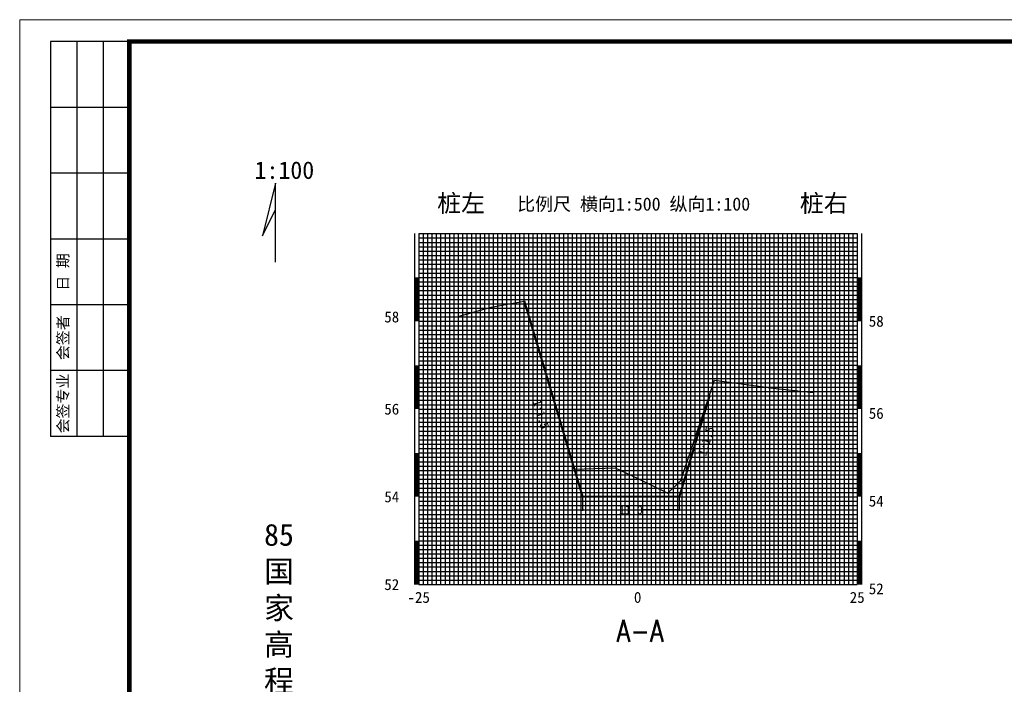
# Model space of a CAD drawing. Extents: x 555481 to 559434, y 3811529 to 3812446.
# Tile 35 of 37: x 556238 to 556462, y 3812281 to 3812432. Entities that reach past the tile are written whole.
import ezdxf
from ezdxf.enums import TextEntityAlignment as Align

# ---------------------------------------------------------------- set-up
doc = ezdxf.new("R2010")
doc.units = 0
doc.header["$LTSCALE"] = 0.5
doc.header["$PDSIZE"] = 0.2
doc.layers.get('0').update_dxf_attribs({"linetype": 'CONTINUOUS'})
doc.layers.get('Defpoints').update_dxf_attribs({"linetype": 'CONTINUOUS'})
for name, color, linetype in [('BGC', 7, 'CONTINUOUS'), ('DFG', 3, 'CONTINUOUS'), ('DMX', 1, 'CONTINUOUS'), ('XFG', 8, 'CONTINUOUS'), ('图副注记', 255, 'CONTINUOUS'), ('标注', 7, 'CONTINUOUS')]:
    doc.layers.add(name, color=color, linetype=linetype)
doc.layers.add('设计断面', color=4, linetype='CONTINUOUS', lineweight=40)
doc.styles.add('HT', font='simhei.ttf')
doc.styles.add('HZ', font='rs.shx', dxfattribs={"width": 0.8, "bigfont": 'hztxt.shx'})
doc.styles.get("Standard").update_dxf_attribs({"font": 'rs.shx', "bigfont": 'hztxt.shx'})
doc.styles.add('宋体', font='txt')
doc.dimstyles.get("Standard").update_dxf_attribs({"dimtxt": 0.18, "dimasz": 0.18, "dimexe": 0.18, "dimexo": 0.0625, "dimgap": 0.09, "dimtad": 0, "dimtih": 1, "dimtoh": 1, "dimdec": 4, "dimzin": 0, "dimdsep": 46, "dimtxsty": 'Standard', "dimcen": 0.09, "dimadec": 0, "dimazin": 0, "dimtfac": 1, "dimtdec": 4, "dimtofl": 0, "dimtmove": 0, "dimatfit": 3, "dimfxl": 0, "dimtolj": 1, "dimtzin": 0, "dimarcsym": 0})

# ---------------------------------------------------------------- blocks, each defined once
blk = doc.blocks.new('_ArchTick')
at = {"color": 0, "linetype": 'ByBlock', "const_width": 0.15}
blk.add_lwpolyline([(-0.5, -0.5), (0.5, 0.5)], dxfattribs=at)
blk = doc.blocks.new('*D3')
at = {"layer": 'Defpoints', "color": 0, "linetype": 'Continuous', "transparency": 16777216}
for p in [(556366.0992983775, 3812323.45186401), (556388.0992983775, 3812323.45186401), (556388.0992983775, 3812320.451864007)]:
    blk.add_point(p, dxfattribs=at)
at = {"layer": '标注', "color": 0, "linetype": 'Continuous', "lineweight": -2, "transparency": 16777216}
for p, q in [((556366.0992983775, 3812323.38936401), (556366.0992983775, 3812320.271864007)), ((556388.0992983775, 3812323.38936401), (556388.0992983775, 3812320.271864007)), ((556366.0992983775, 3812320.451864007), (556374.3836000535, 3812320.451864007)), ((556388.0992983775, 3812320.451864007), (556379.8149967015, 3812320.451864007))]:
    blk.add_line(p, q, dxfattribs=at)
at = {"layer": '标注', "color": 0, "linetype": 'Continuous', "lineweight": -2, "transparency": 16777216, "xscale": 0.5, "yscale": 0.5, "zscale": 0.5, "rotation": 180}
blk.add_blockref('_ArchTick', (556366.0992983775, 3812320.451864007), dxfattribs=at)
at = {"layer": '标注', "color": 0, "linetype": 'Continuous', "lineweight": -2, "transparency": 16777216, "xscale": 0.5, "yscale": 0.5, "zscale": 0.5}
blk.add_blockref('_ArchTick', (556388.0992983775, 3812320.451864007), dxfattribs=at)
at = {"layer": '标注', "color": 0, "linetype": 'Continuous', "transparency": 16777216, "insert": (556377.0992983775, 3812320.451864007), "char_height": 2, "attachment_point": 5, "style": '宋体'}
blk.add_mtext('\\A1;11.0', dxfattribs=at)
blk = doc.blocks.new('tk')
at = {"lineweight": 0}
for p, q in [((0, 0), (0, 2970)), ((0, 2970), (4200, 2970))]:
    blk.add_line(p, q, dxfattribs=at)
for p, q in [((250, 2920), (70, 2920)), ((70, 2920), (70, 2020)), ((130, 2920), (130, 2020)), ((190, 2920), (190, 2020)), ((250, 2770), (70, 2770)), ((250, 2620), (70, 2620)), ((250, 2470), (70, 2470)), ((250, 2320), (70, 2320)), ((250, 2170), (70, 2170)), ((250, 2020), (70, 2020))]:
    blk.add_line(p, q)
at = {"lineweight": 0, "const_width": 10}
blk.add_lwpolyline([(250, 2920), (4150, 2920), (4150, 50), (250, 50)], close=True, dxfattribs=at)
at = {"char_height": 25, "attachment_point": 5, "rotation": 90, "style": '宋体'}
for s, insert in [('日 期', (100, 2395)), ('会签者', (100, 2245)), ('会签专业', (100, 2095))]:
    blk.add_mtext(s, dxfattribs=dict(at, insert=insert))
blk = doc.blocks.new('tk1')
at = {"color": 0}
blk.add_blockref('tk', (0, 0), dxfattribs=at)

msp = doc.modelspace()

# ---------------------------------------------------------------- linework, layer by layer
at = {"layer": 'BGC', "linetype": 'Continuous'}
for p, q in [((556327.7132644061, 3812383.451864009), (556327.7132644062, 3812303.451864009)), ((556328.7132644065, 3812383.451864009), (556328.7132644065, 3812303.451864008)), ((556428.7132644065, 3812383.45186401), (556428.7132644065, 3812303.451864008)), ((556429.7132644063, 3812383.45186401), (556429.7132644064, 3812303.451864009))]:
    msp.add_line(p, q, dxfattribs=at)
at = {"layer": 'BGC', "linetype": 'Continuous', "const_width": 1}
for points in [[(556328.2132644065, 3812363.451864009), (556328.2132644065, 3812373.451864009)], [(556429.2132644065, 3812363.451864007), (556429.2132644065, 3812373.451864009)], [(556328.2132644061, 3812343.451864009), (556328.2132644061, 3812353.451864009)], [(556429.2132644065, 3812343.451864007), (556429.2132644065, 3812353.45186401)], [(556328.2132644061, 3812323.451864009), (556328.2132644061, 3812333.451864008)], [(556429.2132644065, 3812323.451864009), (556429.2132644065, 3812333.451864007)], [(556328.2132644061, 3812303.451864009), (556328.2132644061, 3812313.451864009)], [(556429.2132644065, 3812303.451864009), (556429.2132644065, 3812313.451864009)]]:
    msp.add_lwpolyline(points, dxfattribs=at)
at = {"layer": 'DFG', "linetype": 'Continuous'}
for p, q in [((556328.7132644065, 3812383.451864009), (556428.7132644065, 3812383.45186401)), ((556338.7132644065, 3812383.451864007), (556338.7132644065, 3812303.451864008)), ((556348.7132644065, 3812383.451864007), (556348.7132644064, 3812303.451864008)), ((556358.7132644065, 3812383.451864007), (556358.7132644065, 3812303.451864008)), ((556368.7132644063, 3812383.451864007), (556368.7132644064, 3812303.451864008)), ((556388.7132644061, 3812383.451864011), (556388.7132644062, 3812303.451864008)), ((556398.7132644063, 3812383.451864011), (556398.7132644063, 3812303.451864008)), ((556408.7132644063, 3812383.451864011), (556408.7132644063, 3812303.451864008)), ((556418.7132644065, 3812383.451864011), (556418.7132644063, 3812303.451864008)), ((556328.7132644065, 3812373.451864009), (556428.7132644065, 3812373.45186401)), ((556328.7132644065, 3812363.451864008), (556428.7132644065, 3812363.451864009)), ((556328.7132644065, 3812363.451864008), (556428.7132644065, 3812363.451864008)), ((556328.7132644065, 3812353.451864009), (556428.7132644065, 3812353.45186401)), ((556328.7132644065, 3812343.451864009), (556428.7132644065, 3812343.45186401)), ((556328.7132644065, 3812333.451864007), (556428.7132644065, 3812333.451864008)), ((556328.7132644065, 3812323.45186401), (556428.7132644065, 3812323.45186401)), ((556328.7132644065, 3812313.451864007), (556428.7132644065, 3812313.451864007)), ((556328.7132644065, 3812303.451864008), (556428.7132644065, 3812303.451864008))]:
    msp.add_line(p, q, dxfattribs=at)
at = {"layer": 'DFG', "color": 2, "linetype": 'Continuous'}
msp.add_line((556378.7132644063, 3812383.451864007), (556378.7132644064, 3812303.451864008), dxfattribs=at)
at = {"layer": 'DMX', "linetype": 'Continuous', "flags": 128}
msp.add_lwpolyline([(556337.3694283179, 3812364.441864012), (556345.2689720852, 3812366.691864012), (556352.7421399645, 3812368.021864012), (556364.0994653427, 3812329.771864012), (556373.4869971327, 3812330.071864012), (556378.7132644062, 3812327.641864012), (556385.4936897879, 3812324.261864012), (556388.4794391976, 3812327.201864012), (556396.2043288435, 3812350.021864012), (556409.54161602, 3812348.201864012), (556418.6746966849, 3812347.221864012)], dxfattribs=at)
at = {"layer": 'XFG', "linetype": 'Continuous'}
for p, q in [((556328.7132644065, 3812382.451864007), (556428.7132644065, 3812382.451864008)), ((556329.7132644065, 3812383.451864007), (556329.7132644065, 3812303.451864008)), ((556330.7132644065, 3812383.451864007), (556330.7132644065, 3812303.451864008)), ((556331.7132644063, 3812383.451864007), (556331.7132644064, 3812303.451864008)), ((556332.7132644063, 3812383.451864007), (556332.7132644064, 3812303.451864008)), ((556333.7132644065, 3812383.451864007), (556333.7132644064, 3812303.451864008)), ((556334.7132644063, 3812383.451864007), (556334.7132644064, 3812303.451864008)), ((556335.7132644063, 3812383.451864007), (556335.7132644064, 3812303.451864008)), ((556336.7132644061, 3812383.451864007), (556336.7132644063, 3812303.451864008)), ((556337.7132644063, 3812383.451864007), (556337.7132644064, 3812303.451864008)), ((556339.7132644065, 3812383.451864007), (556339.7132644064, 3812303.451864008)), ((556340.7132644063, 3812383.451864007), (556340.7132644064, 3812303.451864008)), ((556341.7132644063, 3812383.451864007), (556341.7132644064, 3812303.451864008)), ((556342.7132644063, 3812383.451864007), (556342.7132644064, 3812303.451864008)), ((556343.7132644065, 3812383.451864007), (556343.7132644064, 3812303.451864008)), ((556344.7132644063, 3812383.451864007), (556344.7132644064, 3812303.451864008)), ((556345.7132644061, 3812383.451864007), (556345.7132644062, 3812303.451864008)), ((556346.7132644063, 3812383.451864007), (556346.7132644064, 3812303.451864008)), ((556347.7132644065, 3812383.451864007), (556347.7132644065, 3812303.451864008)), ((556349.7132644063, 3812383.451864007), (556349.7132644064, 3812303.451864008)), ((556350.7132644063, 3812383.451864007), (556350.7132644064, 3812303.451864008)), ((556351.7132644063, 3812383.451864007), (556351.7132644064, 3812303.451864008)), ((556352.7132644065, 3812383.451864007), (556352.7132644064, 3812303.451864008)), ((556353.7132644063, 3812383.451864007), (556353.7132644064, 3812303.451864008)), ((556354.7132644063, 3812383.451864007), (556354.7132644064, 3812303.451864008)), ((556355.7132644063, 3812383.451864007), (556355.7132644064, 3812303.451864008)), ((556356.7132644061, 3812383.451864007), (556356.7132644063, 3812303.451864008)), ((556357.7132644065, 3812383.451864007), (556357.7132644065, 3812303.451864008)), ((556359.7132644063, 3812383.451864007), (556359.7132644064, 3812303.451864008)), ((556360.7132644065, 3812383.451864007), (556360.7132644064, 3812303.451864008)), ((556361.7132644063, 3812383.451864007), (556361.7132644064, 3812303.451864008)), ((556362.7132644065, 3812383.451864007), (556362.7132644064, 3812303.451864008)), ((556363.7132644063, 3812383.451864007), (556363.7132644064, 3812303.451864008)), ((556364.7132644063, 3812383.451864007), (556364.7132644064, 3812303.451864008)), ((556365.7132644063, 3812383.451864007), (556365.7132644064, 3812303.451864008)), ((556366.7132644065, 3812383.451864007), (556366.7132644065, 3812303.451864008)), ((556367.7132644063, 3812383.451864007), (556367.7132644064, 3812303.451864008)), ((556369.7132644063, 3812383.451864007), (556369.7132644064, 3812303.451864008)), ((556370.7132644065, 3812383.451864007), (556370.7132644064, 3812303.451864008)), ((556371.7132644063, 3812383.451864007), (556371.7132644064, 3812303.451864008)), ((556372.7132644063, 3812383.451864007), (556372.7132644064, 3812303.451864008)), ((556373.7132644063, 3812383.451864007), (556373.7132644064, 3812303.451864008)), ((556374.7132644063, 3812383.451864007), (556374.7132644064, 3812303.451864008)), ((556375.7132644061, 3812383.451864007), (556375.7132644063, 3812303.451864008)), ((556376.7132644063, 3812383.451864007), (556376.7132644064, 3812303.451864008)), ((556377.7132644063, 3812383.451864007), (556377.7132644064, 3812303.451864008)), ((556379.7132644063, 3812383.451864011), (556379.7132644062, 3812303.451864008)), ((556380.7132644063, 3812383.451864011), (556380.7132644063, 3812303.451864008)), ((556381.7132644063, 3812383.451864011), (556381.7132644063, 3812303.451864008)), ((556382.7132644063, 3812383.451864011), (556382.7132644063, 3812303.451864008)), ((556383.7132644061, 3812383.451864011), (556383.7132644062, 3812303.451864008)), ((556384.7132644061, 3812383.451864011), (556384.7132644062, 3812303.451864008)), ((556385.7132644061, 3812383.451864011), (556385.7132644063, 3812303.451864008)), ((556386.7132644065, 3812383.451864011), (556386.7132644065, 3812303.451864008)), ((556387.7132644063, 3812383.451864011), (556387.7132644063, 3812303.451864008)), ((556389.7132644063, 3812383.451864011), (556389.7132644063, 3812303.451864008)), ((556390.7132644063, 3812383.451864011), (556390.7132644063, 3812303.451864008)), ((556391.7132644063, 3812383.451864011), (556391.7132644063, 3812303.451864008)), ((556392.7132644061, 3812383.451864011), (556392.7132644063, 3812303.451864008)), ((556393.7132644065, 3812383.451864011), (556393.7132644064, 3812303.451864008)), ((556394.7132644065, 3812383.451864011), (556394.7132644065, 3812303.451864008)), ((556395.7132644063, 3812383.451864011), (556395.7132644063, 3812303.451864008)), ((556396.7132644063, 3812383.451864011), (556396.7132644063, 3812303.451864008)), ((556397.7132644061, 3812383.451864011), (556397.7132644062, 3812303.451864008)), ((556399.7132644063, 3812383.451864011), (556399.7132644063, 3812303.451864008)), ((556400.7132644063, 3812383.451864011), (556400.7132644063, 3812303.451864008)), ((556401.7132644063, 3812383.451864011), (556401.7132644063, 3812303.451864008)), ((556402.7132644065, 3812383.451864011), (556402.7132644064, 3812303.451864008)), ((556403.7132644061, 3812383.451864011), (556403.7132644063, 3812303.451864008)), ((556404.7132644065, 3812383.451864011), (556404.7132644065, 3812303.451864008)), ((556405.7132644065, 3812383.451864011), (556405.7132644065, 3812303.451864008)), ((556406.7132644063, 3812383.451864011), (556406.7132644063, 3812303.451864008)), ((556407.7132644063, 3812383.451864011), (556407.7132644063, 3812303.451864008)), ((556409.7132644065, 3812383.451864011), (556409.7132644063, 3812303.451864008)), ((556410.7132644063, 3812383.451864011), (556410.7132644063, 3812303.451864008)), ((556411.7132644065, 3812383.451864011), (556411.7132644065, 3812303.451864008)), ((556412.7132644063, 3812383.451864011), (556412.7132644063, 3812303.451864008)), ((556413.7132644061, 3812383.451864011), (556413.7132644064, 3812303.451864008)), ((556414.7132644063, 3812383.451864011), (556414.7132644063, 3812303.451864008)), ((556415.7132644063, 3812383.451864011), (556415.7132644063, 3812303.451864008)), ((556416.7132644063, 3812383.451864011), (556416.7132644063, 3812303.451864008)), ((556417.7132644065, 3812383.451864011), (556417.7132644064, 3812303.451864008)), ((556419.7132644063, 3812383.451864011), (556419.7132644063, 3812303.451864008)), ((556420.7132644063, 3812383.451864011), (556420.7132644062, 3812303.451864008)), ((556421.7132644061, 3812383.451864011), (556421.7132644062, 3812303.451864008)), ((556422.7132644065, 3812383.451864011), (556422.7132644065, 3812303.451864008)), ((556423.7132644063, 3812383.451864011), (556423.7132644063, 3812303.451864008)), ((556424.7132644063, 3812383.451864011), (556424.7132644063, 3812303.451864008)), ((556425.7132644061, 3812383.451864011), (556425.7132644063, 3812303.451864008)), ((556426.7132644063, 3812383.451864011), (556426.7132644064, 3812303.451864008)), ((556427.7132644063, 3812383.451864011), (556427.7132644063, 3812303.451864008)), ((556328.7132644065, 3812381.451864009), (556428.7132644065, 3812381.451864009)), ((556328.7132644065, 3812380.451864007), (556428.7132644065, 3812380.451864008)), ((556328.7132644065, 3812379.451864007), (556428.7132644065, 3812379.451864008)), ((556328.7132644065, 3812378.451864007), (556428.7132644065, 3812378.451864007)), ((556328.7132644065, 3812377.451864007), (556428.7132644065, 3812377.451864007)), ((556328.7132644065, 3812376.451864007), (556428.7132644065, 3812376.451864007)), ((556328.7132644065, 3812375.451864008), (556428.7132644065, 3812375.451864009)), ((556328.7132644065, 3812374.451864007), (556428.7132644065, 3812374.451864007)), ((556328.7132644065, 3812372.451864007), (556428.7132644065, 3812372.451864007)), ((556328.7132644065, 3812372.451864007), (556428.7132644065, 3812372.451864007)), ((556328.7132644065, 3812371.451864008), (556428.7132644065, 3812371.451864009)), ((556328.7132644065, 3812370.451864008), (556428.7132644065, 3812370.451864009)), ((556328.7132644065, 3812369.451864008), (556428.7132644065, 3812369.451864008)), ((556328.7132644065, 3812368.451864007), (556428.7132644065, 3812368.451864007)), ((556328.7132644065, 3812367.451864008), (556428.7132644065, 3812367.451864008)), ((556328.7132644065, 3812366.451864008), (556428.7132644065, 3812366.451864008)), ((556328.7132644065, 3812365.451864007), (556428.7132644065, 3812365.451864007)), ((556328.7132644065, 3812364.451864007), (556428.7132644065, 3812364.451864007)), ((556328.7132644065, 3812362.451864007), (556428.7132644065, 3812362.451864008)), ((556328.7132644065, 3812361.45186401), (556428.7132644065, 3812361.45186401)), ((556328.7132644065, 3812360.451864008), (556428.7132644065, 3812360.451864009)), ((556328.7132644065, 3812359.451864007), (556428.7132644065, 3812359.451864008)), ((556328.7132644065, 3812358.451864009), (556428.7132644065, 3812358.45186401)), ((556328.7132644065, 3812357.451864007), (556428.7132644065, 3812357.451864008)), ((556328.7132644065, 3812356.451864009), (556428.7132644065, 3812356.45186401)), ((556328.7132644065, 3812355.451864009), (556428.7132644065, 3812355.45186401)), ((556328.7132644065, 3812354.451864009), (556428.7132644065, 3812354.45186401)), ((556328.7132644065, 3812352.451864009), (556428.7132644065, 3812352.45186401)), ((556328.7132644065, 3812352.451864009), (556428.7132644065, 3812352.45186401)), ((556328.7132644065, 3812351.451864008), (556428.7132644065, 3812351.451864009)), ((556328.7132644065, 3812350.451864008), (556428.7132644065, 3812350.451864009)), ((556328.7132644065, 3812349.451864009), (556428.7132644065, 3812349.451864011)), ((556328.7132644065, 3812348.451864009), (556428.7132644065, 3812348.451864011)), ((556328.7132644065, 3812347.451864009), (556428.7132644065, 3812347.45186401)), ((556328.7132644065, 3812346.451864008), (556428.7132644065, 3812346.451864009)), ((556328.7132644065, 3812345.45186401), (556428.7132644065, 3812345.451864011)), ((556328.7132644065, 3812344.451864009), (556428.7132644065, 3812344.45186401)), ((556328.7132644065, 3812342.451864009), (556428.7132644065, 3812342.45186401)), ((556328.7132644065, 3812341.451864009), (556428.7132644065, 3812341.451864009)), ((556328.7132644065, 3812340.451864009), (556428.7132644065, 3812340.45186401)), ((556328.7132644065, 3812339.451864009), (556428.7132644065, 3812339.451864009)), ((556328.7132644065, 3812338.451864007), (556428.7132644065, 3812338.451864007)), ((556328.7132644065, 3812337.451864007), (556428.7132644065, 3812337.451864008)), ((556328.7132644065, 3812336.451864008), (556428.7132644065, 3812336.451864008)), ((556328.7132644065, 3812335.451864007), (556428.7132644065, 3812335.451864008)), ((556328.7132644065, 3812334.451864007), (556428.7132644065, 3812334.451864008)), ((556328.7132644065, 3812332.45186401), (556428.7132644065, 3812332.451864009)), ((556328.7132644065, 3812331.451864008), (556428.7132644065, 3812331.451864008)), ((556328.7132644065, 3812330.45186401), (556428.7132644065, 3812330.45186401)), ((556328.7132644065, 3812329.451864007), (556428.7132644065, 3812329.451864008)), ((556328.7132644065, 3812328.451864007), (556428.7132644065, 3812328.451864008)), ((556328.7132644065, 3812327.451864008), (556428.7132644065, 3812327.451864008)), ((556328.7132644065, 3812326.45186401), (556428.7132644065, 3812326.45186401)), ((556328.7132644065, 3812325.451864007), (556428.7132644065, 3812325.451864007)), ((556328.7132644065, 3812324.451864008), (556428.7132644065, 3812324.451864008)), ((556328.7132644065, 3812322.45186401), (556428.7132644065, 3812322.45186401)), ((556328.7132644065, 3812321.451864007), (556428.7132644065, 3812321.451864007)), ((556328.7132644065, 3812320.451864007), (556428.7132644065, 3812320.451864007)), ((556328.7132644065, 3812319.45186401), (556428.7132644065, 3812319.45186401)), ((556328.7132644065, 3812318.451864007), (556428.7132644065, 3812318.451864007)), ((556328.7132644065, 3812317.451864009), (556428.7132644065, 3812317.451864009)), ((556328.7132644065, 3812316.451864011), (556428.7132644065, 3812316.451864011)), ((556328.7132644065, 3812315.451864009), (556428.7132644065, 3812315.451864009)), ((556328.7132644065, 3812314.45186401), (556428.7132644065, 3812314.451864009)), ((556328.7132644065, 3812312.451864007), (556428.7132644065, 3812312.451864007)), ((556328.7132644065, 3812311.451864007), (556428.7132644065, 3812311.451864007)), ((556328.7132644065, 3812310.451864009), (556428.7132644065, 3812310.451864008)), ((556328.7132644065, 3812309.451864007), (556428.7132644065, 3812309.451864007)), ((556328.7132644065, 3812308.451864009), (556428.7132644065, 3812308.451864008)), ((556328.7132644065, 3812307.45186401), (556428.7132644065, 3812307.451864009)), ((556328.7132644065, 3812306.451864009), (556428.7132644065, 3812306.451864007)), ((556328.7132644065, 3812305.451864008), (556428.7132644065, 3812305.451864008)), ((556328.7132644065, 3812304.451864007), (556428.7132644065, 3812304.451864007))]:
    msp.add_line(p, q, dxfattribs=at)
at = {"layer": '图副注记', "color": 7}
msp.add_lwpolyline([(556296.0748967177, 3812376.917141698), (556296.0748967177, 3812394.917141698), (556293.0748967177, 3812382.917141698), (556296.0748967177, 3812388.917141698)], dxfattribs=at)
at = {"layer": '设计断面', "linetype": 'Continuous'}
for p, q in [((556352.7289999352, 3812368.01952548), (556366.0992983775, 3812323.45186401)), ((556395.0262849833, 3812346.541819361), (556388.0992983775, 3812323.45186401)), ((556388.0992983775, 3812323.45186401), (556366.0992983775, 3812323.45186401))]:
    msp.add_line(p, q, dxfattribs=at)

# ---------------------------------------------------------------- block references
at = {"linetype": 'Continuous', "xscale": 0.1, "yscale": 0.1, "zscale": 0.1}
msp.add_blockref('tk1', (556237.7061879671, 3812135.211087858), dxfattribs=at)

# ---------------------------------------------------------------- texts
at = {"linetype": 'Continuous', "style": 'HZ', "width": 0.8}
msp.add_text('A-A', height=5, dxfattribs=at).set_placement((556373.9018251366, 3812290.396106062))
at = {"layer": 'BGC', "linetype": 'Continuous', "style": 'HT'}
msp.add_text('比例尺 横向1:500 纵向1:100', height=3, dxfattribs=at).set_placement((556377.7392214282, 3812390.24093248), align=Align.MIDDLE)
for s, p in [('58', (556320.8609583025, 3812364.451864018)), ('58', (556431.356383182, 3812363.48068732)), ('56', (556320.8609583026, 3812343.451864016)), ('56', (556431.3563831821, 3812342.480687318)), ('54', (556320.8609583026, 3812323.451864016)), ('54', (556431.3563831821, 3812322.480687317)), ('52', (556320.8609583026, 3812303.451864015)), ('52', (556431.3563831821, 3812302.480687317))]:
    msp.add_text(s, height=2.5, dxfattribs=at).set_placement(p, align=Align.MIDDLE_LEFT)
at = {"layer": 'BGC', "linetype": 'Continuous', "style": '宋体'}
for rotation, p in [(286.699244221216, (556355.0737502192, 3812341.790132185)), (73.00917669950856, (556395.7799484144, 3812335.672881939))]:
    msp.add_text('1:1.5', height=2, rotation=rotation, dxfattribs=at).set_placement(p, align=Align.BOTTOM_CENTER)
at = {"layer": 'BGC', "linetype": 'Continuous', "style": 'HT'}
for s, p in [('-25', (556328.7132644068, 3812298.529066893)), ('0', (556378.6458529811, 3812298.529066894)), ('25', (556428.7132644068, 3812298.529066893))]:
    msp.add_text(s, height=2.5, dxfattribs=at).set_placement(p, align=Align.BOTTOM_CENTER)
at = {"layer": '图副注记', "color": 7, "style": '宋体'}
msp.add_text('1:100', height=4, dxfattribs=at).set_placement((556298.0748967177, 3812397.917141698), align=Align.MIDDLE_CENTER)
for s, p in [('桩左', (556343.8376556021, 3812387.178719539)), ('桩右', (556426.5489816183, 3812387.178719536))]:
    msp.add_text(s, height=4, dxfattribs=at).set_placement(p, align=Align.BOTTOM_RIGHT)
at = {"layer": '图副注记', "color": 7, "insert": (556296.8428380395, 3812317.292141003), "char_height": 5, "width": 10.72581223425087, "attachment_point": 2, "style": '宋体'}
msp.add_mtext('85\\P国家高程基准', dxfattribs=at)

# ---------------------------------------------------------------- dimensions: what is measured, and where the dimension line sits
at = {"layer": '标注', "linetype": 'Continuous'}
dim = msp.add_linear_dim(base=(556388.0992983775, 3812320.451864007), p1=(556366.0992983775, 3812323.45186401), p2=(556388.0992983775, 3812323.45186401), text='11.0', dimstyle='Standard', override={"dimtxt": 2, "dimasz": 0.5, "dimtxsty": '宋体', "dimblk1": 'ArchTick', "dimblk2": 'ArchTick', "dimsah": 1}, dxfattribs=at)
dim.commit()
dim.dimension.update_dxf_attribs({"geometry": '*D3', "text_midpoint": (556377.0992983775, 3812320.451864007), "dimtype": 160})

doc.saveas('drawing.dxf')
